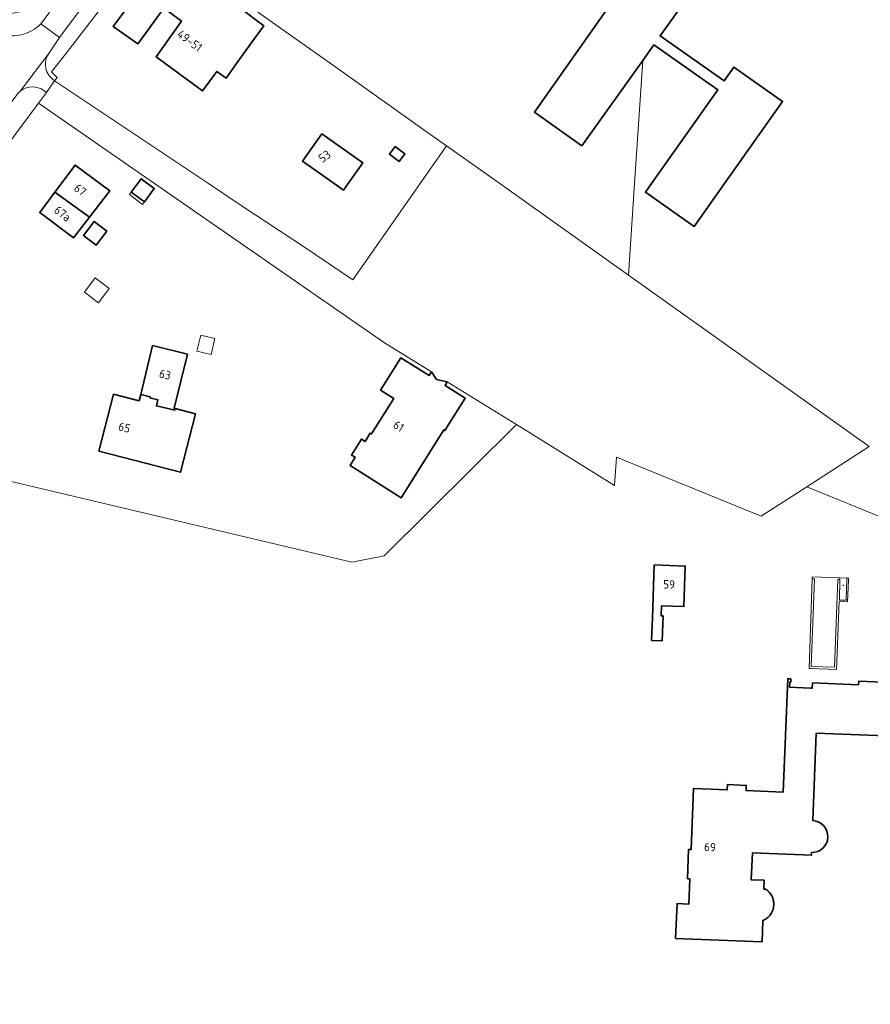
# Model space of a CAD drawing. Header units: metres. Extents: x 140853 to 145288, y 474558 to 480269.
# Tile 93 of 256: x 141805 to 141986, y 477326 to 477535. Entities that reach past the tile are written whole.
import ezdxf
from ezdxf.enums import TextEntityAlignment as Align

# ---------------------------------------------------------------- set-up
doc = ezdxf.new("R2010")
doc.units = ezdxf.units.M
doc.header["$MEASUREMENT"] = 0
for name, color, linetype, lineweight in [('B-WE-GR-BEPLANTING_CULTUUR_BOSPLANTSOEN-G', 90, 'GR-PLANTSOEN', 18), ('B-WE-GR-GRAS_KRUIDENRIJK-G', 80, 'Continuous', 18), ('B-WE-IE-TERREINAFSCHEIDING_KUNSTMATIG_HEKWERK-G', 20, 'IE-TERREINAFSCHEIDING-KUNSTMATIG', 18), ('B-WE-OG-BEBOUWING-G', 7, 'Continuous', 35), ('B-WE-OG-BEBOUWING_BIJGEBOUW-G', 7, 'Continuous', 18), ('B-WE-OG-BEBOUWING_HUISNUMMER-T18', 10, 'Continuous', 18), ('B-WE-OG-BEBOUWING_LUIFEL-G', 7, 'Continuous', 18), ('B-WE-OG-TERREIN_ERF-G', 7, 'Continuous', 18), ('B-WE-VH-VERHARDING_ASFALT-G', 252, 'Continuous', 18), ('B-WE-VH-VERHARDING_STRAATBAKSTEEN-G', 252, 'Continuous', 18), ('B-WE-VW-MARKERING-S', 7, 'Continuous', 18)]:
    doc.layers.add(name, color=color, linetype=linetype, lineweight=lineweight)
doc.styles.add('NLCS-ISO', font='txt')
doc.linetypes.add('GR-PLANTSOEN', pattern='A,0,[179,NLCS.shx,S=2,R=0,X=0,Y=0],-4', length=4)
doc.linetypes.add('IE-TERREINAFSCHEIDING-KUNSTMATIG', pattern='A,4,[82,NLCS.shx,S=0.75,R=90,X=0,Y=0],4,-2', length=10)

# ---------------------------------------------------------------- blocks, each defined once
blk = doc.blocks.new('SIE-WEG_AFVALBAK_TYPE_01')
for radius in [0.25, 0.156]:
    blk.add_circle((0, 0), radius)

msp = doc.modelspace()

# ---------------------------------------------------------------- linework, layer by layer
at = {"layer": 'B-WE-GR-BEPLANTING_CULTUUR_BOSPLANTSOEN-G', "ltscale": 0.2, "flags": 128}
msp.add_lwpolyline([(142457.645, 477587.833), (142455.169, 477590.684), (142455.169, 477590.684, 0.0091178), (142421.153, 477612.154), (142421.153, 477612.154, 0.0372482), (142394.628, 477625.228), (142394.628, 477625.228, 0.0553428), (142361.778, 477631.768), (142361.778, 477631.768, 0.012629), (142315.371, 477635.578), (142315.371, 477635.578), (142281.634, 477500), (142279.284, 477490.779), (142165.754, 477495.82), (142156.942, 477500), (142108.438, 477523.01), (142075.722, 477558.537), (142073.495, 477556.762), (142066.713, 477551.359), (142018.961, 477577.562), (142023.158, 477589.855), (142023.402, 477598.721), (142023.402, 477598.721, -0.0460718), (142021.561, 477599.576), (142021.561, 477599.576, -0.0596284), (142019.46, 477601.163), (142019.46, 477601.163), (142000, 477618.565), (142000, 477616.85), (141995.411, 477621.272), (141983.845, 477629.332), (141977.439, 477632.139), (141953.008, 477639.554), (141949.674, 477635.844), (141951.991, 477630.309), (141952.406, 477630.483), (141953.565, 477627.716), (141958.77, 477615.709), (141958.77, 477615.709, 0.2085543), (141958.664, 477608.929), (141958.664, 477608.929, 0.1241913), (141961.146, 477605.613), (141961.146, 477605.613), (141969.063, 477599.836), (141951.634, 477575.073), (141936.138, 477586.041), (141916.046, 477600.262), (141932.157, 477623.024), (141935.096, 477621.059), (141935.096, 477621.059, 0.3237888), (141938.975, 477621.255), (141938.975, 477621.255), (141942.511, 477618.935), (141942.511, 477618.935, 0.3177164), (141949.436, 477622.947), (141949.436, 477622.947, 0.1434797), (141949.898, 477626.098), (141949.898, 477626.098), (141948.681, 477628.84), (141948.91, 477628.941), (141943.914, 477640.472), (141939.325, 477643.536), (141938.121, 477646.806), (141928.926, 477653.039), (141916.428, 477661.509), (141914.808, 477661.843), (141913.824, 477661.68), (141903.894, 477646.182), (141899.803, 477639.865), (141884.953, 477620.18), (141913.785, 477599.97), (141922.529, 477593.939), (141929.852, 477588.725), (141935.022, 477585.194), (141936.33, 477584.252), (141937.06, 477577.475), (141937.397, 477574.34), (141940.587, 477573.236), (141939.187, 477552.054), (141950.309, 477544.172), (141941.17, 477531.329), (141954.749, 477521.778), (141956.83, 477524.716), (141967.128, 477517.424), (141954.814, 477500), (141948.393, 477490.915), (141938.068, 477498.219), (141939.329, 477500), (141953.391, 477519.86), (141939.808, 477529.415), (141937.475, 477526.136), (141935.747, 477500), (141934.466, 477480.608), (141985.505, 477444.286), (141972.26, 477435.716), (142000, 477424.424), (142058.572, 477400.581), (142094.115, 477386.112), (142027.353, 477256.633), (142035.656, 477256.26), (142032.568, 477250), (142018.016, 477221.298), (142000, 477188.053), (141974.136, 477140.518), (141969.655, 477131.578), (141984.065, 477124.357), (141989.717, 477121.622), (142000, 477116.494), (142013.967, 477109.529), (142028.305, 477102.706), (142028.305, 477102.706, 0.0373765), (142043.001, 477096.517), (142043.001, 477096.517), (142053.846, 477093.041), (142072.117, 477089.129), (142081.089, 477087.783), (142121.748, 477082.443), (142124.881, 477082.281), (142133.744, 477081.821), (142133.744, 477081.821, 0.0079449), (142143.554, 477082.897), (142143.554, 477082.897), (142168.764, 477100.465), (142182.561, 477111.691), (142184.865, 477113.567), (142184.727, 477115.663), (142183.865, 477117.028), (142187.549, 477119.575), (142188.936, 477118.259), (142190.146, 477117.894), (142208.711, 477133.371), (142227.22, 477149.26), (142239.208, 477160.702), (142260.732, 477183.74), (142284.309, 477210.455), (142317.324, 477250), (142332.981, 477268.769), (142336.756, 477273.294), (142336.756, 477273.294, -0.062157), (142336.676, 477272.33), (142336.676, 477272.33), (142341.49, 477278.028), (142342.686, 477280.543), (142251.877, 477319.265), (142309.443, 477403.031), (142318.006, 477416.668), (142327.573, 477436.243), (142331.856, 477449.779), (142332.239, 477455.13), (142330.361, 477479.334), (142330.361, 477479.334, -0.4287248), (142339.934, 477488.316), (142339.934, 477488.316), (142370.927, 477489.666), (142370.927, 477489.666, 0.0998383), (142392.33, 477494.691), (142392.33, 477494.691), (142401.737, 477500), (142405.352, 477502.04), (142420.162, 477513.273), (142432.622, 477524.815), (142438.259, 477531.842), (142442.289, 477538.419), (142444.501, 477544.315), (142455.254, 477578.556), (142457.645, 477587.833)], format="xyb", close=True, dxfattribs=at)
at = {"layer": 'B-WE-GR-GRAS_KRUIDENRIJK-G', "ltscale": 0.2, "flags": 128}
for points in [[(141827.285, 477556.977), (141827.42, 477557.159), (141824.139, 477559.504), (141807.725, 477536.863), (141801.653, 477535.712), (141780.762, 477549.539), (141778.008, 477551.362), (141778.008, 477551.362, 0.2392799), (141777.686, 477548.287), (141777.686, 477548.287), (141800.858, 477531.94), (141800.858, 477531.94, 0.014134), (141801.342, 477531.767), (141801.342, 477531.767, 0.2860905), (141809.858, 477533.901), (141809.858, 477533.901), (141827.285, 477556.977)], [(141826.33, 477542.118), (141823.683, 477544.18), (141813.861, 477531.007), (141811.566, 477527.61), (141811.566, 477527.61, 0.4178537), (141812.708, 477521.899), (141812.708, 477521.899), (141812.816, 477521.826), (141813.382, 477522.523), (141812.165, 477523.73), (141814.141, 477526.176), (141826.33, 477542.118)], [(141809.379, 477517.037), (141811.085, 477519.321), (141810.502, 477519.737), (141810.502, 477519.737, 0.3289804), (141805.589, 477519.661), (141805.589, 477519.661, 0.070109), (141804.78, 477518.844), (141804.78, 477518.844), (141790.756, 477500), (141790.262, 477499.334), (141794.056, 477496.511), (141809.379, 477517.037)]]:
    msp.add_lwpolyline(points, format="xyb", close=True, dxfattribs=at)
at = {"layer": 'B-WE-IE-TERREINAFSCHEIDING_KUNSTMATIG_HEKWERK-G', "ltscale": 0.2, "flags": 128}
msp.add_lwpolyline([(141910.697, 477448.889), (141882.644, 477421.094), (141875.785, 477419.759), (141799.367, 477437.844)], dxfattribs=at)
at = {"layer": 'B-WE-OG-BEBOUWING-G', "ltscale": 0.2, "flags": 128}
for points in [[(141838.848, 477539.196), (141837.928, 477539.883), (141840.505, 477543.412), (141835.449, 477547.271), (141827.455, 477536.382), (141825.229, 477533.35), (141830.474, 477529.673), (141832.394, 477532.302), (141835.968, 477537.198), (141836.95, 477536.473), (141838.848, 477539.196)], [(141855.284, 477534.884), (141849.712, 477539.185), (141850.186, 477539.92), (141846.12, 477542.866), (141841.753, 477537.027), (141838.848, 477539.196), (141836.95, 477536.473), (141839.68, 477534.457), (141834.312, 477526.894), (141844.18, 477519.658), (141846.995, 477523.518), (141847.201, 477523.8), (141849.162, 477522.37), (141851.867, 477526.185), (141854.839, 477530.26), (141857.157, 477533.438), (141855.284, 477534.884)], [(141874.047, 477498.607), (141875.034, 477500), (141878.146, 477504.392), (141869.487, 477510.527), (141865.388, 477504.742), (141872.081, 477500), (141874.047, 477498.607)], [(141884.978, 477507.898), (141883.772, 477506.279), (141885.871, 477504.704), (141887.083, 477506.319), (141884.978, 477507.898)], [(141812.884, 477498.187), (141820.198, 477492.876), (141824.508, 477498.44), (141817.156, 477503.919), (141812.884, 477498.187)], [(141831.829, 477496.114), (141833.944, 477498.953), (141831.162, 477501.026), (141829.047, 477498.188), (141831.829, 477496.114)], [(141820.198, 477492.876), (141812.884, 477498.187), (141809.665, 477493.868), (141816.83, 477488.528), (141820.198, 477492.876)], [(141823.859, 477489.894), (141822.407, 477491.019), (141821.212, 477491.944), (141818.959, 477489.036), (141821.606, 477486.986), (141823.859, 477489.894)], [(141838.351, 477452.298), (141838.135, 477452.353), (141840.944, 477463.866), (141833.593, 477465.659), (141831.059, 477455.281), (141833.081, 477454.808), (141833.025, 477454.568), (141834.696, 477454.178), (141834.388, 477452.857), (141838.27, 477451.951), (141838.351, 477452.298)], [(141892.697, 477460.057), (141892.221, 477459.297), (141886.209, 477463.051), (141881.913, 477456.191), (141884.693, 477454.45), (141879.989, 477446.91), (141879.735, 477447.069), (141878.64, 477445.324), (141877.861, 477445.813), (141875.751, 477442.45), (141876.531, 477441.961), (141875.435, 477440.214), (141886.303, 477433.396), (141895.309, 477447.781), (141895.563, 477447.622), (141899.868, 477454.495), (141895.571, 477457.186), (141896.062, 477457.969), (141893.785, 477458.434), (141892.697, 477460.057)], [(141838.351, 477452.298), (141838.27, 477451.951), (141834.388, 477452.857), (141834.696, 477454.178), (141833.025, 477454.568), (141833.081, 477454.808), (141831.059, 477455.281), (141830.734, 477453.951), (141825.29, 477455.348), (141822.182, 477443.233), (141839.494, 477438.79), (141842.676, 477451.188), (141838.351, 477452.298)], [(141939.531, 477407.911), (141939.354, 477403.142), (141941.625, 477403.058), (141941.82, 477408.316), (141941.41, 477408.331), (141941.49, 477410.49), (141946.187, 477410.316), (141946.505, 477418.89), (141939.946, 477419.133), (141939.531, 477407.911)]]:
    msp.add_lwpolyline(points, close=True, dxfattribs=at)
msp.add_lwpolyline([(141932.91, 477541.292), (141914.525, 477515.168), (141924.584, 477508.021), (141937.475, 477526.136), (141939.808, 477529.415), (141953.391, 477519.86), (141939.329, 477500), (141938.068, 477498.219), (141948.393, 477490.915), (141954.814, 477500), (141967.128, 477517.424), (141956.83, 477524.716), (141954.749, 477521.778), (141941.17, 477531.329), (141950.309, 477544.172)], dxfattribs=at)
msp.add_lwpolyline([(141990.272, 477394.213), (141983.268, 477394.485), (141983.238, 477393.733), (141973.456, 477394.117), (141973.412, 477393.024), (141973.051, 477393.038), (141968.636, 477393.213), (141968.679, 477394.302), (141968.879, 477394.294), (141968.906, 477394.97), (141968.233, 477395.001), (141967.282, 477370.985), (141959.408, 477371.291), (141959.45, 477372.39), (141955.443, 477372.546), (141955.401, 477371.447), (141948.226, 477371.725), (141947.724, 477358.79), (141947.224, 477358.809), (141946.984, 477352.601), (141947.468, 477352.574), (141947.271, 477347.208), (141944.763, 477347.315), (141944.447, 477339.943), (141962.777, 477339.199), (141962.964, 477343.795), (141963.322, 477343.874), (141963.322, 477343.874, 0.560556), (141963.549, 477350.405), (141963.549, 477350.405), (141963.192, 477350.419), (141963.265, 477352.277), (141960.507, 477352.386), (141960.732, 477358.082), (141973.26, 477357.588), (141973.299, 477358.134), (141973.299, 477358.134, 0.969962), (141973.549, 477364.926), (141973.549, 477364.926), (141974.272, 477383.467), (142000, 477382.465)], format="xyb", dxfattribs=at)
at = {"layer": 'B-WE-OG-BEBOUWING_BIJGEBOUW-G', "ltscale": 0.2, "flags": 128}
for points in [[(141819.132, 477476.983), (141822.087, 477474.74), (141824.391, 477477.777), (141821.436, 477480.02), (141819.132, 477476.983)], [(141843.829, 477467.881), (141842.976, 477464.487), (141845.965, 477463.735), (141846.783, 477467.138), (141843.829, 477467.881)]]:
    msp.add_lwpolyline(points, close=True, dxfattribs=at)
at = {"layer": 'B-WE-OG-BEBOUWING_LUIFEL-G', "ltscale": 0.2, "flags": 128}
msp.add_lwpolyline([(141831.829, 477496.114), (141829.047, 477498.188), (141828.658, 477497.667), (141831.441, 477495.593), (141831.829, 477496.114)], close=True, dxfattribs=at)
at = {"layer": 'B-WE-OG-TERREIN_ERF-G', "ltscale": 0.2, "flags": 128}
for points in [[(141871.216, 477525.54), (141858.319, 477534.688), (141842.572, 477546.026), (141834.042, 477552.167), (141827.431, 477543.548), (141826.33, 477542.118), (141814.141, 477526.176), (141812.165, 477523.73), (141813.382, 477522.523), (141812.816, 477521.826), (141845.45, 477500), (141852.59, 477495.191), (141865.568, 477486.687), (141876.043, 477479.618), (141895.869, 477508.048), (141893.09, 477510.023), (141871.216, 477525.54)], [(141892.697, 477460.057), (141893.785, 477458.434), (141896.062, 477457.969), (141910.697, 477448.889), (141931.516, 477435.97), (141931.913, 477441.982), (141962.607, 477429.471), (141972.26, 477435.716), (141985.505, 477444.286), (141934.466, 477480.608), (141907.189, 477500), (141895.869, 477508.048), (141876.043, 477479.618), (141865.568, 477486.687), (141852.59, 477495.191), (141845.45, 477500), (141812.816, 477521.826), (141811.085, 477519.321), (141809.379, 477517.037), (141833.981, 477500), (141882.737, 477466.237), (141892.697, 477460.057)], [(141869.487, 477510.527), (141878.146, 477504.392), (141875.034, 477500), (141874.047, 477498.607), (141872.081, 477500), (141865.388, 477504.742), (141869.487, 477510.527)], [(141884.978, 477507.898), (141887.083, 477506.319), (141885.871, 477504.704), (141883.772, 477506.279), (141884.978, 477507.898)], [(141812.884, 477498.187), (141817.156, 477503.919), (141824.508, 477498.44), (141820.198, 477492.876), (141816.83, 477488.528), (141809.665, 477493.868), (141812.884, 477498.187)], [(141829.047, 477498.188), (141831.162, 477501.026), (141833.944, 477498.953), (141831.829, 477496.114), (141829.047, 477498.188)], [(141822.407, 477491.019), (141823.859, 477489.894), (141821.606, 477486.986), (141818.959, 477489.036), (141821.212, 477491.944), (141822.407, 477491.019)], [(141831.059, 477455.281), (141833.593, 477465.659), (141840.944, 477463.866), (141838.135, 477452.353), (141838.351, 477452.298), (141842.676, 477451.188), (141839.494, 477438.79), (141822.182, 477443.233), (141825.29, 477455.348), (141830.734, 477453.951), (141831.059, 477455.281)], [(141941.41, 477408.331), (141941.82, 477408.316), (141941.625, 477403.058), (141939.354, 477403.142), (141939.531, 477407.911), (141939.946, 477419.133), (141946.505, 477418.89), (141946.187, 477410.316), (141941.49, 477410.49), (141941.41, 477408.331)], [(141978.589, 477397), (141973.192, 477397.184), (141972.751, 477397.199), (141973.423, 477416.218), (141973.436, 477416.651), (141979.245, 477416.413), (141980.788, 477416.353), (141981.113, 477416.349), (141981.097, 477415.943), (141980.921, 477411.306), (141979.165, 477411.366), (141978.589, 477397)], [(141973.192, 477397.184), (141978.589, 477397), (141979.165, 477411.366), (141980.921, 477411.306), (141981.097, 477415.943), (141981.113, 477416.349), (141980.788, 477416.353), (141980.606, 477411.639), (141979.182, 477411.687), (141979.299, 477416.017), (141979.23, 477416.02), (141978.846, 477416.022), (141978.131, 477397.438), (141973.215, 477397.615), (141973.903, 477416.202), (141973.423, 477416.218), (141972.751, 477397.199), (141973.192, 477397.184)], [(141979.23, 477416.02), (141979.245, 477416.413), (141973.436, 477416.651), (141973.423, 477416.218), (141973.903, 477416.202), (141973.215, 477397.615), (141978.131, 477397.438), (141978.846, 477416.022), (141979.23, 477416.02)], [(141979.245, 477416.413), (141979.23, 477416.02), (141979.299, 477416.017), (141979.182, 477411.687), (141980.606, 477411.639), (141980.788, 477416.353), (141979.245, 477416.413)]]:
    msp.add_lwpolyline(points, close=True, dxfattribs=at)
for points in [[(141842.572, 477546.026), (141858.319, 477534.688), (141871.216, 477525.54), (141893.09, 477510.023), (141895.869, 477508.048), (141907.189, 477500), (141934.466, 477480.608), (141935.747, 477500), (141937.475, 477526.136), (141924.584, 477508.021), (141914.525, 477515.168), (141932.91, 477541.292)], [(141835.968, 477537.198), (141832.394, 477532.302), (141830.474, 477529.673), (141825.229, 477533.35), (141827.455, 477536.382)], [(141855.284, 477534.884), (141857.157, 477533.438), (141854.839, 477530.26), (141851.867, 477526.185), (141851.867, 477526.185), (141849.162, 477522.37), (141847.201, 477523.8), (141846.995, 477523.518), (141844.18, 477519.658), (141834.312, 477526.894), (141839.68, 477534.457), (141836.95, 477536.473)], [(141799.367, 477437.844), (141875.785, 477419.759), (141882.644, 477421.094), (141910.697, 477448.889), (141896.062, 477457.969), (141896.062, 477457.969), (141895.571, 477457.186), (141899.868, 477454.495), (141895.563, 477447.622), (141895.309, 477447.781), (141886.303, 477433.396), (141875.435, 477440.214), (141876.531, 477441.961), (141875.751, 477442.45), (141877.861, 477445.813), (141878.64, 477445.324), (141879.735, 477447.069), (141879.989, 477446.91), (141884.693, 477454.45), (141881.913, 477456.191), (141886.209, 477463.051), (141892.221, 477459.297), (141892.697, 477460.057), (141882.737, 477466.237), (141833.981, 477500), (141809.379, 477517.037), (141794.056, 477496.511)], [(142000, 477424.424), (141972.26, 477435.716), (141962.607, 477429.471), (141931.913, 477441.982), (141931.516, 477435.97), (141910.697, 477448.889), (141882.644, 477421.094), (141875.785, 477419.759), (141799.367, 477437.844)], [(141963.322, 477343.874), (141962.964, 477343.795), (141962.777, 477339.199), (141944.447, 477339.943), (141944.763, 477347.315), (141947.271, 477347.208), (141947.468, 477352.574), (141946.984, 477352.601), (141947.224, 477358.809), (141947.724, 477358.79), (141948.226, 477371.725), (141955.401, 477371.447), (141955.443, 477372.546), (141959.45, 477372.39), (141959.408, 477371.291), (141967.282, 477370.985), (141968.233, 477395.001), (141968.906, 477394.97), (141968.879, 477394.294), (141968.679, 477394.302), (141968.636, 477393.213), (141973.051, 477393.038), (141973.412, 477393.024), (141973.456, 477394.117), (141983.238, 477393.733), (141983.268, 477394.485), (141990.272, 477394.213)], [(142000, 477382.465), (141974.272, 477383.467), (141973.549, 477364.926)], [(141973.299, 477358.134), (141973.26, 477357.588), (141960.732, 477358.082), (141960.507, 477352.386), (141963.265, 477352.277), (141963.192, 477350.419), (141963.549, 477350.405)]]:
    msp.add_lwpolyline(points, dxfattribs=at)
for points in [[(141973.549, 477364.926, -0.969962), (141973.299, 477358.134)], [(141963.549, 477350.405, -0.560556), (141963.322, 477343.874)]]:
    msp.add_lwpolyline(points, format="xyb", dxfattribs=at)
at = {"layer": 'B-WE-VH-VERHARDING_ASFALT-G', "ltscale": 0.2, "flags": 128}
msp.add_lwpolyline([(141827.285, 477556.977), (141809.858, 477533.901), (141813.861, 477531.007), (141823.683, 477544.18)], dxfattribs=at)
at = {"layer": 'B-WE-VH-VERHARDING_STRAATBAKSTEEN-G', "ltscale": 0.2, "flags": 128}
msp.add_lwpolyline([(141804.78, 477518.844, -0.070109), (141805.589, 477519.661), (141805.589, 477519.661), (141811.566, 477527.61), (141813.861, 477531.007), (141809.858, 477533.901), (141809.858, 477533.901, -0.2860905), (141801.342, 477531.767)], format="xyb", dxfattribs=at)
msp.add_lwpolyline([(141811.566, 477527.61), (141805.589, 477519.661), (141805.589, 477519.661, -0.3289804), (141810.502, 477519.737), (141810.502, 477519.737), (141811.085, 477519.321), (141812.816, 477521.826), (141812.708, 477521.899), (141812.708, 477521.899, -0.4178537), (141811.566, 477527.61)], format="xyb", close=True, dxfattribs=at)

# ---------------------------------------------------------------- block references
at = {"layer": 'B-WE-VW-MARKERING-S', "xscale": 0.2, "yscale": 0.2, "zscale": 0.2}
msp.add_blockref('SIE-WEG_AFVALBAK_TYPE_01', (141979.991, 477414.801), dxfattribs=at)

# ---------------------------------------------------------------- texts
at = {"layer": 'B-WE-OG-BEBOUWING_HUISNUMMER-T18', "style": 'NLCS-ISO'}
for s, rotation, p in [('49-51', 323.3, (141841.442, 477530.33)), ('53', 34.3, (141870.045, 477505.796)), ('67', 323.3, (141818.227, 477498.662)), ('67a', 323.3, (141814.482, 477493.637)), ('63', 346.3, (141836.212, 477459.521)), ('65', 345.6, (141827.611, 477448.297)), ('61', 328, (141885.735, 477448.563)), ('59', 357.9, (141943.077, 477415.014)), ('69', 357.8, (141951.747, 477359.311))]:
    msp.add_text(s, height=1.8, rotation=rotation, dxfattribs=at).set_placement(p, align=Align.MIDDLE_CENTER)

doc.saveas('drawing.dxf')
